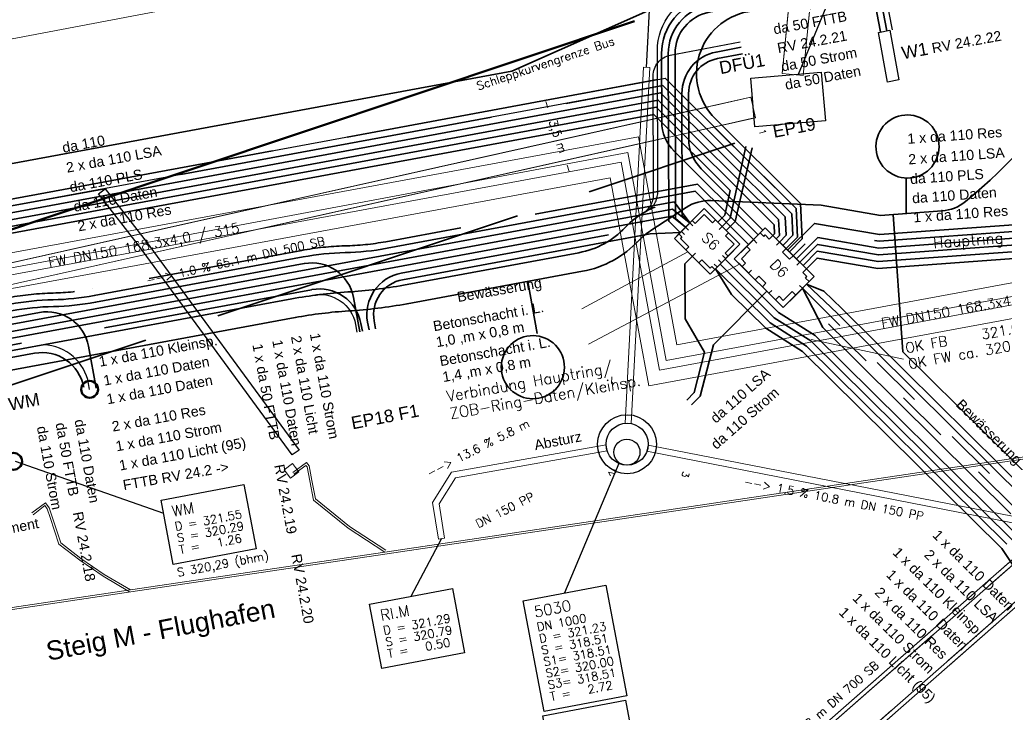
# Model space of a CAD drawing. Header units: metres. Extents: x -502 to 161, y -108 to 174.
# Tile 241 of 256: x 4 to 27, y 26 to 42. Entities that reach past the tile are written whole.
import ezdxf

# ---------------------------------------------------------------- set-up
doc = ezdxf.new("R2010")
doc.units = ezdxf.units.M
doc.header["$LTSCALE"] = 0.1
for name, pattern in [('1', [70, 50, -20]), ('123', [25.001, 12.501, -12.5]), ('237', [93, 75, -18]), ('239', [93, 75, -18]), ('240', [101.6, 101.6, 0]), ('86', [101.6, 101.6, 0])]:
    doc.linetypes.add(name, pattern=pattern)
for name, color, linetype in [('BRI31-005.07-5f08-Koordinierung Lageplan 4. BA Radstation - Seeterrasse 2023-05-31', 7, 'Continuous'), ('BRI32-005.02-5f05-Koordinierung Schemaplan 4 BA ZOB Teilbereich', 7, 'Continuous'), ('BRI32-005.03-5f06-Koordinierung Schemaplan 4 BA ZOB Teilbereich 2 Ost - Bahnhofsallee 2023-01-21', 7, 'Continuous')]:
    doc.layers.add(name, color=color, linetype=linetype)
doc.styles.add('Arial', font='arial.ttf')
doc.styles.add('Txt', font='txt_____.ttf')

msp = doc.modelspace()

# ---------------------------------------------------------------- linework, layer by layer
at = {"layer": 'BRI31-005.07-5f08-Koordinierung Lageplan 4. BA Radstation - Seeterrasse 2023-05-31', "color": 142, "linetype": 'Continuous', "lineweight": 30, "true_color": 0x0099cc, "transparency": 33554687, "flags": 128}
msp.add_lwpolyline([(30.878, 44.922, -0.154528), (26.481, 38.167, -0.154841), (25.92, 37.943), (24.46, 37.837), (23.051, 38.078), (20.436, 38.188), (20.436, 38.188, 0.156355), (19.848, 38.027), (19.848, 38.027), (19.007, 37.477), (19.007, 37.477, 0.059682), (18.724, 37.241), (18.724, 37.241, -0.159577), (17.385, 36.511), (13.221, 35.741), (13.221, 35.741, -0.030177), (11.83, 35.57), (11.83, 35.57), (11.83, 35.57, 0.02975), (10.564, 35.413), (10.564, 35.413), (-0.72, 33.329)], format="xyb", dxfattribs=at)
msp.add_lwpolyline([(30.878, 44.922, -0.154528), (26.481, 38.167, -0.154841), (25.92, 37.943), (24.46, 37.837), (23.051, 38.078), (20.436, 38.188), (20.436, 38.188, 0.156355), (19.848, 38.027), (19.848, 38.027), (19.007, 37.477), (19.007, 37.477, 0.059682), (18.724, 37.241), (18.724, 37.241, -0.159577), (17.385, 36.511), (13.221, 35.741), (13.221, 35.741, -0.030177), (11.83, 35.57), (11.83, 35.57), (11.83, 35.57, 0.02975), (10.564, 35.413), (10.564, 35.413), (-0.72, 33.329)], format="xyb", dxfattribs=at)
at = {"layer": 'BRI31-005.07-5f08-Koordinierung Lageplan 4. BA Radstation - Seeterrasse 2023-05-31', "color": 114, "linetype": 'Continuous', "lineweight": 30, "true_color": 0x00994c, "transparency": 33554687, "flags": 128}
msp.add_lwpolyline([(-64.088, 26.52), (15.711, 41.26), (20.277, 43.291), (23.837, 43.968), (25.242, 43.746), (29.496, 44.556), (34.563, 42.932), (34.784, 42.922)], dxfattribs=at)
msp.add_lwpolyline([(-64.088, 26.52), (15.711, 41.26), (20.277, 43.291), (23.837, 43.968), (25.242, 43.746), (29.496, 44.556), (34.563, 42.932), (34.784, 42.922)], dxfattribs=at)
at = {"layer": 'BRI31-005.07-5f08-Koordinierung Lageplan 4. BA Radstation - Seeterrasse 2023-05-31', "color": 7, "linetype": 'Continuous', "lineweight": 30, "transparency": 33554687, "flags": 128}
for points in [[(-70.467, 24.3), (-67.891, 24.776), (-67.891, 24.776, 0.043992), (-66.878, 25.053), (-66.878, 25.053, -0.042289), (-65.91, 25.322), (-59.979, 26.44), (19.346, 41.093), (22.457, 38), (22.493, 37.325), (22.22, 37.049)], [(-70.467, 24.3), (-67.891, 24.776), (-67.891, 24.776, 0.043992), (-66.878, 25.053), (-66.878, 25.053, -0.042289), (-65.91, 25.322), (-59.979, 26.44), (19.346, 41.093), (22.457, 38), (22.493, 37.325), (22.22, 37.049)], [(22.142, 37.127), (22.381, 37.367), (22.354, 37.877), (19.293, 40.92), (-59.95, 26.283), (-65.88, 25.157, 0.018793), (-66.856, 24.933, -0.019765), (-67.876, 24.702), (-70.453, 24.226)], [(22.142, 37.127), (22.381, 37.367), (22.354, 37.877), (19.293, 40.92), (-59.95, 26.283), (-65.88, 25.157, 0.018793), (-66.856, 24.933, -0.019765), (-67.876, 24.702), (-70.453, 24.226)]]:
    msp.add_lwpolyline(points, format="xyb", dxfattribs=at)
at = {"layer": 'BRI32-005.02-5f05-Koordinierung Schemaplan 4 BA ZOB Teilbereich', "color": 7, "linetype": 'Continuous', "lineweight": 18, "transparency": 33554687}
for p, q in [((22.129, 41.206), (26.652, 87.046)), ((22.627, 41.156), (27.15, 86.996)), ((-40.587, 26.765), (21.386, 40.642)), ((-40.477, 26.277), (21.496, 40.154)), ((4.523, 9.436), (39.345, 39.977)), ((4.523, 9.436), (39.345, 39.977)), ((4.637, 9.403), (39.378, 39.873)), ((4.637, 9.403), (39.378, 39.873)), ((5.098, 8.876), (39.839, 39.347)), ((5.098, 8.876), (39.839, 39.347)), ((5.117, 8.759), (39.938, 39.301)), ((5.117, 8.759), (39.938, 39.301))]:
    msp.add_line(p, q, dxfattribs=at)
at = {"layer": 'BRI32-005.02-5f05-Koordinierung Schemaplan 4 BA ZOB Teilbereich', "color": 7, "linetype": 'Continuous', "lineweight": 25, "transparency": 33554687}
for p, q in [((22.517, 41.193), (25.63, 48.71)), ((19.933, 37.658), (20.004, 37.587)), ((20.545, 37.733), (20.474, 37.663)), ((19.736, 37.459), (19.807, 37.388)), ((19.835, 37.558), (19.905, 37.488)), ((20.701, 37.578), (20.63, 37.507)), ((21.603, 37.422), (21.286, 37.103)), ((21.723, 37.543), (21.603, 37.422)), ((21.603, 37.422), (21.604, 37.423)), ((21.603, 37.422), (21.689, 37.338)), ((21.908, 37.36), (21.723, 37.543)), ((21.445, 37.263), (21.53, 37.178)), ((21.689, 37.338), (21.724, 37.373)), ((21.724, 37.373), (21.823, 37.275)), ((21.823, 37.275), (21.908, 37.36)), ((21.908, 37.36), (22.22, 37.049)), ((22.064, 37.205), (21.993, 37.134)), ((21.286, 37.103), (20.99, 36.806)), ((21.371, 37.019), (21.16, 36.806)), ((21.286, 37.103), (21.286, 37.103)), ((21.286, 37.103), (21.371, 37.019)), ((20.066, 36.94), (19.996, 36.869)), ((20.615, 36.783), (20.686, 36.712)), ((20.713, 36.882), (20.784, 36.811)), ((20.99, 36.806), (21.174, 36.622)), ((21.16, 36.806), (21.259, 36.707)), ((22.39, 36.88), (22.702, 36.57)), ((22.546, 36.725), (22.475, 36.654)), ((20.516, 36.683), (20.587, 36.613)), ((21.174, 36.622), (21.259, 36.707)), ((21.174, 36.622), (21.486, 36.312)), ((21.401, 36.538), (21.33, 36.467)), ((22.617, 36.485), (22.702, 36.57)), ((22.717, 36.386), (22.617, 36.485)), ((22.702, 36.57), (22.886, 36.387)), ((22.449, 35.947), (22.766, 36.266)), ((22.681, 36.351), (22.717, 36.386)), ((22.766, 36.266), (22.681, 36.351)), ((22.886, 36.387), (22.766, 36.266)), ((21.657, 36.143), (21.969, 35.833)), ((21.883, 36.059), (21.813, 35.988)), ((22.153, 35.819), (22.364, 36.032)), ((22.364, 36.032), (22.449, 35.947)), ((22.537, 36.177), (22.608, 36.107)), ((21.969, 35.833), (22.053, 35.918)), ((21.969, 35.833), (22.153, 35.649)), ((22.053, 35.918), (22.153, 35.819)), ((22.153, 35.649), (22.449, 35.947))]:
    msp.add_line(p, q, dxfattribs=at)
at = {"layer": 'BRI32-005.02-5f05-Koordinierung Schemaplan 4 BA ZOB Teilbereich', "color": 1, "linetype": 'Continuous', "lineweight": 25, "true_color": 0xff0000, "transparency": 33554687}
for p, q in [((18.908, 41.352), (19.243, 47.679)), ((3.913, 32.002), (7.437, 30.771)), ((18.252, 31.946), (16.961, 28.876)), ((14.039, 30.167), (13.313, 28.794))]:
    msp.add_line(p, q, dxfattribs=at)
at = {"layer": 'BRI32-005.02-5f05-Koordinierung Schemaplan 4 BA ZOB Teilbereich', "color": 1, "linetype": 'Continuous', "lineweight": 13, "true_color": 0xff0000, "transparency": 33554687}
msp.add_line((27.057, 46.444), (-53.563, 31.109), dxfattribs=at)
at = {"layer": 'BRI32-005.02-5f05-Koordinierung Schemaplan 4 BA ZOB Teilbereich', "color": 1, "linetype": 'Continuous', "lineweight": 18, "true_color": 0xff0000, "transparency": 33554687}
for p, q in [((18.833, 41.356), (18.396, 32.905)), ((18.983, 41.348), (18.546, 32.897)), ((19.884, 36.97), (17.367, 35.623)), ((21.128, 36.692), (17.529, 34.778)), ((22.814, 34.889), (25.01, 34.426)), ((18.945, 32.386), (29.074, 30.407)), ((18.917, 32.239), (29.046, 30.259))]:
    msp.add_line(p, q, dxfattribs=at)
at = {"layer": 'BRI32-005.02-5f05-Koordinierung Schemaplan 4 BA ZOB Teilbereich', "color": 7, "linetype": 'Continuous', "lineweight": 13, "transparency": 33554687}
for p, q in [((18.983, 41.348), (18.833, 41.356)), ((22.129, 41.206), (22.627, 41.156)), ((21.416, 40.65), (21.466, 40.15)), ((20.275, 38.001), (19.57, 37.292)), ((21.126, 37.155), (20.275, 38.001)), ((20.99, 36.806), (21.723, 37.543)), ((21.723, 37.543), (22.886, 36.387)), ((19.57, 37.292), (20.421, 36.446)), ((20.421, 36.446), (21.126, 37.155)), ((22.153, 35.649), (20.99, 36.806)), ((22.886, 36.387), (22.153, 35.649)), ((18.396, 32.905), (18.546, 32.897)), ((17.946, 32.395), (17.972, 32.247)), ((18.945, 32.386), (18.917, 32.239)), ((14.113, 30.179), (13.965, 30.155))]:
    msp.add_line(p, q, dxfattribs=at)
at = {"layer": 'BRI32-005.02-5f05-Koordinierung Schemaplan 4 BA ZOB Teilbereich', "color": 7, "linetype": '86', "lineweight": 18, "transparency": 33554687}
msp.add_line((-40.554, 26.26), (21.466, 40.15), dxfattribs=at)
at = {"layer": 'BRI32-005.02-5f05-Koordinierung Schemaplan 4 BA ZOB Teilbereich', "color": 142, "linetype": 'Continuous', "lineweight": 35, "true_color": 0x0099cc, "transparency": 33554687}
for p, q in [((25.075, 38.706), (25.075, 37.881)), ((16.085, 36.27), (16.313, 35.038))]:
    msp.add_line(p, q, dxfattribs=at)
at = {"layer": 'BRI32-005.02-5f05-Koordinierung Schemaplan 4 BA ZOB Teilbereich', "color": 190, "linetype": '1', "lineweight": 35, "true_color": 0x7f00ff, "transparency": 33554687}
for p, q in [((13.084, 36.469), (19.486, 37.651)), ((19.486, 37.651), (19.706, 37.429)), ((-0.85, 33.895), (10.96, 36.076))]:
    msp.add_line(p, q, dxfattribs=at)
at = {"layer": 'BRI32-005.02-5f05-Koordinierung Schemaplan 4 BA ZOB Teilbereich', "color": 7, "linetype": '123', "lineweight": 35, "transparency": 33554687}
msp.add_line((22.608, 36.107), (27.806, 30.963), dxfattribs=at)
at = {"layer": 'BRI32-005.02-5f05-Koordinierung Schemaplan 4 BA ZOB Teilbereich', "color": 3, "linetype": '123', "lineweight": 35, "true_color": 0x00ff00, "transparency": 33554687}
msp.add_line((27.676, 30.869), (22.495, 35.993), dxfattribs=at)
at = {"layer": 'BRI32-005.02-5f05-Koordinierung Schemaplan 4 BA ZOB Teilbereich', "color": 1, "linetype": '123', "lineweight": 25, "true_color": 0xff0000, "transparency": 33554687}
msp.add_line((5.683, 33.709), (5.658, 33.844), dxfattribs=at)
at = {"layer": 'BRI32-005.02-5f05-Koordinierung Schemaplan 4 BA ZOB Teilbereich', "color": 7, "linetype": '240', "lineweight": 18, "transparency": 33554687, "flags": 128}
for points in [[(22.627, 41.156), (27.15, 86.996), (26.652, 87.046), (22.129, 41.206)], [(-17.061, 31.521), (21.496, 40.154), (21.386, 40.642), (-40.587, 26.765)]]:
    msp.add_lwpolyline(points, dxfattribs=at)
at = {"layer": 'BRI32-005.02-5f05-Koordinierung Schemaplan 4 BA ZOB Teilbereich', "color": 7, "linetype": 'Continuous', "lineweight": 18, "transparency": 33554687, "flags": 128}
for points in [[(22.627, 41.156), (27.15, 86.996), (26.652, 87.046), (22.129, 41.206)], [(21.383, 41.098), (23.057, 41.238), (23.153, 40.082), (21.479, 39.942), (21.383, 41.098)], [(-40.624, 26.76), (14.87, 39.191), (21.416, 40.65)], [(29.376, 36.57), (19.628, 34.767), (18.717, 39.7), (-24.49, 31.72), (-24.097, 29.593), (-26.063, 29.23), (-26.456, 31.356), (-61.714, 24.844)], [(29.435, 36.255), (19.371, 34.394), (18.46, 39.328), (-24.102, 31.368), (-23.724, 29.337), (-26.32, 28.857), (-26.713, 30.984), (-61.966, 24.472)], [(29.47, 36.063), (19.215, 34.167), (18.304, 39.1), (-23.89, 31.307), (-23.497, 29.18), (-26.476, 28.63), (-26.869, 30.756), (-62.119, 24.245)], [(29.529, 35.749), (18.958, 33.794), (18.047, 38.728), (-23.517, 31.05), (-23.124, 28.924), (-26.733, 28.257), (-27.126, 30.384), (-62.371, 23.873)], [(7.38, 31.076), (9.345, 31.449), (9.634, 29.922), (7.669, 29.549), (7.38, 31.076)], [(15.979, 28.689), (17.944, 29.062), (18.442, 26.435), (16.477, 26.062), (15.979, 28.689)], [(12.331, 28.607), (14.296, 28.98), (14.585, 27.453), (12.62, 27.08), (12.331, 28.607)], [(16.442, 25.957), (18.407, 26.33), (18.696, 24.803), (16.731, 24.43), (16.442, 25.957)]]:
    msp.add_lwpolyline(points, dxfattribs=at)
at = {"layer": 'BRI32-005.02-5f05-Koordinierung Schemaplan 4 BA ZOB Teilbereich', "color": 114, "linetype": 'Continuous', "lineweight": 35, "true_color": 0x00994c, "transparency": 33554687, "flags": 128}
msp.add_lwpolyline([(-87.579, 60.701), (-87.573, 60.847, -0.403893), (-86.572, 61.81), (-73.469, 61.787, -0.35713), (-72.49, 60.983), (-66.326, 30.095, -0.033762), (-66.332, 27.377, 0.490271), (-65.153, 26.324), (15.711, 41.26), (20.277, 43.291), (23.837, 43.968), (25.242, 43.746), (29.496, 44.556), (34.563, 42.932), (34.784, 42.922)], format="xyb", dxfattribs=at)
at = {"layer": 'BRI32-005.02-5f05-Koordinierung Schemaplan 4 BA ZOB Teilbereich', "color": 7, "linetype": '237', "lineweight": 35, "transparency": 33554687, "flags": 128}
for points in [[(22.298, 36.972), (22.606, 37.282), (22.561, 38.122), (20.536, 40.136, -0.603178), (21.313, 42.673), (28.632, 44.066), (28.632, 44.066, 0.412645), (29.429, 45.23), (29.429, 45.23), (28.014, 52.891)], [(-70.467, 24.3), (-67.891, 24.776), (-67.891, 24.776, 0.043992), (-66.878, 25.053), (-66.878, 25.053, -0.042289), (-65.91, 25.322), (-59.979, 26.44), (19.346, 41.093), (22.457, 38), (22.493, 37.325), (22.22, 37.049)], [(22.142, 37.127), (22.381, 37.367), (22.354, 37.877), (19.293, 40.92), (-59.95, 26.283), (-65.88, 25.157, 0.018793), (-66.856, 24.933, -0.019765), (-67.876, 24.702), (-70.453, 24.226)]]:
    msp.add_lwpolyline(points, format="xyb", dxfattribs=at)
at = {"layer": 'BRI32-005.02-5f05-Koordinierung Schemaplan 4 BA ZOB Teilbereich', "color": 142, "linetype": 'Continuous', "lineweight": 35, "true_color": 0x0099cc, "transparency": 33554687, "flags": 128}
msp.add_lwpolyline([(30.878, 44.922, -0.154528), (26.481, 38.167, -0.154841), (25.92, 37.943), (24.46, 37.837), (23.051, 38.078), (20.436, 38.188), (20.436, 38.188, 0.156355), (19.848, 38.027), (19.848, 38.027), (19.007, 37.477), (19.007, 37.477, 0.059682), (18.724, 37.241), (18.724, 37.241, -0.159577), (17.385, 36.511), (13.221, 35.741), (13.221, 35.741, -0.030177), (11.83, 35.57), (11.83, 35.57), (11.83, 35.57, 0.02975), (10.564, 35.413), (10.564, 35.413), (-0.72, 33.329)], format="xyb", dxfattribs=at)
at = {"layer": 'BRI32-005.02-5f05-Koordinierung Schemaplan 4 BA ZOB Teilbereich', "color": 190, "linetype": 'Continuous', "lineweight": 35, "true_color": 0x7f00ff, "transparency": 33554687, "flags": 128}
for points in [[(19.835, 37.558), (19.595, 37.766), (19.584, 41.677, -0.360958), (20.397, 42.662), (29.485, 44.391), (34.534, 42.774), (34.776, 42.762)], [(12.317, 35.118), (12.282, 35.304), (12.282, 35.304, -0.414213), (13.084, 36.469), (13.084, 36.469)], [(10.96, 36.076), (10.96, 36.076, -0.414214), (12.125, 35.274), (12.125, 35.274), (12.159, 35.089)], [(27.341, 29.932), (29.187, 27.171), (29.187, 27.171, 0.414214), (30.574, 26.896), (30.574, 26.896), (33.049, 28.551)]]:
    msp.add_lwpolyline(points, format="xyb", dxfattribs=at)
at = {"layer": 'BRI32-005.02-5f05-Koordinierung Schemaplan 4 BA ZOB Teilbereich', "color": 1, "linetype": '237', "lineweight": 25, "true_color": 0xff0000, "transparency": 33554687, "flags": 128}
for points in [[(18.909, 37.942, 0.277224), (19.173, 38.385), (19.164, 41.743, -0.360958), (20.312, 43.134), (23.914, 43.82), (24.516, 43.41), (24.738, 42.243)], [(18.829, 37.897), (18.829, 37.897, 0.264908), (19.073, 38.328), (19.073, 38.328), (19.065, 41.148, -0.360945), (19.472, 41.641), (21.13, 41.956)], [(10.984, 35.948, -0.414213), (11.997, 35.251), (12.031, 35.065)], [(5.658, 33.844, 0.349763), (4.595, 34.768)]]:
    msp.add_lwpolyline(points, format="xyb", dxfattribs=at)
at = {"layer": 'BRI32-005.02-5f05-Koordinierung Schemaplan 4 BA ZOB Teilbereich', "color": 7, "linetype": 'Continuous', "lineweight": 35, "transparency": 33554687, "flags": 128}
for points in [[(24.611, 42.219), (24.399, 43.333), (23.92, 43.658), (20.337, 42.976), (20.337, 42.976, 0.360958), (19.264, 41.676), (19.264, 41.676), (19.268, 40.066), (19.268, 40.066, 0.198915), (19.563, 39.359), (19.563, 39.359), (21.558, 37.376)], [(21.184, 41.671), (20.589, 41.558), (20.589, 41.558, 0.360872), (19.907, 40.731), (19.907, 40.731), (19.91, 39.654, 0.198915), (20.205, 38.947), (21.67, 37.49)], [(21.332, 37.149), (20.065, 38.409), (12.746, 37.057, -0.039937), (11.749, 36.954, 0.039935), (10.751, 36.851), (5.794, 35.936, -0.040223), (4.814, 35.835, 0.039663), (3.798, 35.73), (-0.827, 34.875)], [(-1.978, 34.5), (3.827, 35.572, -0.039891), (4.824, 35.675, 0.039982), (5.823, 35.778), (10.78, 36.694), (10.78, 36.694, -0.414214), (11.945, 35.892), (11.945, 35.892), (12.095, 35.077)], [(-1.949, 34.343), (4.492, 35.532, -0.414215), (5.657, 34.731), (5.84, 33.738)]]:
    msp.add_lwpolyline(points, format="xyb", dxfattribs=at)
at = {"layer": 'BRI32-005.02-5f05-Koordinierung Schemaplan 4 BA ZOB Teilbereich', "color": 3, "linetype": 'Continuous', "lineweight": 35, "true_color": 0x00ff00, "transparency": 33554687, "flags": 128}
for points in [[(24.463, 42.191), (24.258, 43.271), (23.927, 43.496), (20.367, 42.819, 0.360958), (19.424, 41.676), (19.435, 37.699), (19.706, 37.429)], [(21.155, 41.829), (20.56, 41.715, 0.360946), (19.747, 40.73), (19.755, 37.833), (19.932, 37.656)], [(12.474, 35.147), (12.44, 35.333), (12.44, 35.333, -0.414214), (13.113, 36.311), (13.113, 36.311), (18.99, 37.397), (19.706, 37.429)], [(-0.788, 33.611), (4.376, 34.565, -0.414214), (5.541, 33.763)]]:
    msp.add_lwpolyline(points, format="xyb", dxfattribs=at)
at = {"layer": 'BRI32-005.02-5f05-Koordinierung Schemaplan 4 BA ZOB Teilbereich', "color": 91, "linetype": 'Continuous', "lineweight": 50, "true_color": 0x7fff7f, "transparency": 33554687, "flags": 128}
msp.add_lwpolyline([(-44.419, 31.78), (-40.761, 26.922), (-40.761, 26.922, 0.322461), (-34.067, 24.841), (-34.067, 24.841), (18.619, 42.446)], format="xyb", dxfattribs=at)
at = {"layer": 'BRI32-005.02-5f05-Koordinierung Schemaplan 4 BA ZOB Teilbereich', "color": 7, "linetype": 'Continuous', "lineweight": 25, "transparency": 33554687, "flags": 128}
for points in [[(24.414, 42.182), (24.684, 42.232), (24.902, 41.052), (24.632, 41.002), (24.414, 42.182)], [(21.383, 41.098), (23.057, 41.238), (23.153, 40.082), (21.479, 39.942), (21.383, 41.098)], [(21.383, 41.098), (23.057, 41.238), (23.153, 40.082), (21.479, 39.942), (21.383, 41.098)], [(19.993, 37.718), (19.993, 37.718), (20.275, 38.001), (20.545, 37.733), (20.857, 37.423), (21.126, 37.155), (20.844, 36.872)], [(20.857, 37.423), (20.786, 37.352), (20.985, 37.155), (20.773, 36.942), (20.844, 36.872), (20.527, 36.553), (20.421, 36.446), (20.152, 36.714), (19.84, 37.024), (19.57, 37.292), (19.676, 37.399), (19.993, 37.718), (20.064, 37.647), (20.276, 37.86), (20.474, 37.663)], [(19.676, 37.399), (19.676, 37.399), (19.747, 37.328), (19.712, 37.293), (19.91, 37.095), (19.84, 37.024)], [(22.305, 36.795), (22.39, 36.88), (22.22, 37.049), (22.135, 36.964), (22.305, 36.795)], [(20.527, 36.553), (20.456, 36.623), (20.421, 36.588), (20.222, 36.785), (20.152, 36.714)], [(21.657, 36.143), (21.741, 36.228), (21.571, 36.397), (21.486, 36.312), (21.657, 36.143)]]:
    msp.add_lwpolyline(points, dxfattribs=at)
at = {"layer": 'BRI32-005.02-5f05-Koordinierung Schemaplan 4 BA ZOB Teilbereich', "color": 7, "linetype": 'Continuous', "lineweight": 35, "transparency": 33554687, "flags": 128}
for points in [[(-70.438, 24.143), (-59.921, 26.126), (19.24, 40.748), (22.197, 37.807), (22.221, 37.366), (22.062, 37.206)], [(-70.41, 23.998), (-59.892, 25.968), (19.186, 40.575), (22.041, 37.737), (22.061, 37.358), (21.986, 37.282)], [(-70.378, 23.855), (-59.863, 25.811), (19.133, 40.403), (21.937, 37.614), (21.948, 37.401), (21.908, 37.36)], [(-70.356, 23.71), (19.08, 40.23), (20.894, 38.426), (20.767, 37.844), (20.601, 37.677)], [(19.933, 37.658), (19.56, 38.157), (-0.958, 34.367), (-1.869, 33.91)], [(-1.855, 33.831), (-0.921, 34.207), (19.523, 37.983), (19.921, 37.667)], [(29.367, 37.743), (24.438, 37.384), (22.892, 37.649), (22.258, 37.012)], [(22.546, 36.725), (22.968, 37.149), (24.415, 36.901), (29.424, 37.265), (31.815, 37.769)], [(22.624, 36.648), (22.962, 36.988), (24.404, 36.74), (29.446, 37.107), (31.848, 37.612)], [(22.702, 36.57), (22.957, 36.826), (24.399, 36.579), (29.468, 36.948), (31.881, 37.456)], [(20.771, 36.798), (22.04, 35.536), (22.909, 34.989), (27.713, 30.239)], [(27.589, 30.136), (22.809, 34.863), (21.94, 35.41), (20.658, 36.684)], [(27.559, 30.757), (23.092, 35.174), (22.608, 36.107)], [(22.706, 36.206), (23.115, 36.037), (23.541, 35.63), (28.055, 31.166), (31.249, 26.39), (32.52, 24.482), (33.344, 23.251), (33.297, 23.018)]]:
    msp.add_lwpolyline(points, dxfattribs=at)
at = {"layer": 'BRI32-005.02-5f05-Koordinierung Schemaplan 4 BA ZOB Teilbereich', "color": 142, "linetype": 'Continuous', "lineweight": 35, "true_color": 0x0099cc, "transparency": 33554687, "flags": 128}
for points in [[(25.841, 39.613), (25.851, 39.541), (25.854, 39.467), (25.85, 39.393), (25.839, 39.321), (25.82, 39.25), (25.795, 39.18), (25.763, 39.114), (25.725, 39.051), (25.68, 38.993), (25.63, 38.938), (25.575, 38.89), (25.516, 38.846), (25.453, 38.809), (25.386, 38.778), (25.316, 38.754), (25.245, 38.736), (25.172, 38.726), (25.098, 38.723), (25.025, 38.727), (24.952, 38.739), (24.881, 38.757), (24.812, 38.783), (24.745, 38.815), (24.683, 38.853), (24.624, 38.897), (24.57, 38.947), (24.521, 39.002), (24.477, 39.062), (24.44, 39.125), (24.409, 39.192), (24.385, 39.261), (24.368, 39.333), (24.358, 39.406), (24.355, 39.479), (24.359, 39.553), (24.37, 39.626), (24.389, 39.697), (24.414, 39.766), (24.446, 39.832), (24.484, 39.895), (24.529, 39.954), (24.579, 40.008), (24.634, 40.057), (24.693, 40.1), (24.756, 40.138), (24.823, 40.168), (24.893, 40.193), (24.964, 40.21), (25.037, 40.22), (25.111, 40.223), (25.184, 40.219), (25.257, 40.208), (25.328, 40.189), (25.397, 40.164), (25.464, 40.132), (25.526, 40.093), (25.585, 40.049), (25.639, 39.999), (25.688, 39.944), (25.732, 39.885), (25.769, 39.821), (25.8, 39.754), (25.824, 39.685), (25.841, 39.613)], [(24.76, 37.858), (24.997, 34.598), (28.28, 31.352), (30.866, 27.485), (32.212, 26.065), (35.468, 25.591)], [(16.945, 34.376), (16.955, 34.303), (16.958, 34.229), (16.954, 34.156), (16.943, 34.083), (16.924, 34.012), (16.899, 33.943), (16.867, 33.876), (16.829, 33.813), (16.784, 33.755), (16.734, 33.701), (16.679, 33.652), (16.62, 33.608), (16.557, 33.571), (16.49, 33.54), (16.42, 33.516), (16.349, 33.499), (16.276, 33.488), (16.202, 33.485), (16.129, 33.49), (16.056, 33.501), (15.985, 33.519), (15.916, 33.545), (15.849, 33.577), (15.787, 33.615), (15.728, 33.66), (15.674, 33.709), (15.625, 33.764), (15.581, 33.824), (15.544, 33.887), (15.513, 33.954), (15.489, 34.024), (15.472, 34.095), (15.462, 34.168), (15.459, 34.242), (15.463, 34.315), (15.474, 34.388), (15.493, 34.459), (15.518, 34.528), (15.55, 34.594), (15.588, 34.657), (15.633, 34.716), (15.683, 34.77), (15.738, 34.819), (15.797, 34.862), (15.86, 34.9), (15.927, 34.931), (15.997, 34.955), (16.068, 34.972), (16.141, 34.982), (16.215, 34.985), (16.288, 34.981), (16.361, 34.97), (16.432, 34.951), (16.501, 34.926), (16.568, 34.894), (16.63, 34.855), (16.689, 34.811), (16.743, 34.761), (16.792, 34.706), (16.836, 34.647), (16.873, 34.583), (16.904, 34.517), (16.928, 34.447), (16.945, 34.376)]]:
    msp.add_lwpolyline(points, dxfattribs=at)
at = {"layer": 'BRI32-005.02-5f05-Koordinierung Schemaplan 4 BA ZOB Teilbereich', "color": 7, "linetype": '239', "lineweight": 18, "transparency": 33554687, "flags": 128}
for points in [[(5.117, 8.759), (39.938, 39.301), (39.345, 39.977), (4.523, 9.436)], [(5.098, 8.876), (39.839, 39.347), (39.378, 39.873), (4.637, 9.403)]]:
    msp.add_lwpolyline(points, dxfattribs=at)
at = {"layer": 'BRI32-005.02-5f05-Koordinierung Schemaplan 4 BA ZOB Teilbereich', "color": 91, "linetype": '237', "lineweight": 35, "true_color": 0x7fff7f, "transparency": 33554687, "flags": 128}
msp.add_lwpolyline([(-43.556, 24.816, 0.322461), (-32.957, 21.522), (21.003, 39.552)], format="xyb", dxfattribs=at)
at = {"layer": 'BRI32-005.02-5f05-Koordinierung Schemaplan 4 BA ZOB Teilbereich', "color": 190, "linetype": 'Continuous', "lineweight": 35, "true_color": 0x7f00ff, "transparency": 33554687, "flags": 128}
for points in [[(20.701, 37.578), (20.892, 37.771), (21.263, 39.474)], [(20.8, 37.48), (21.008, 37.689), (21.419, 39.44)], [(20.545, 36.571), (20.928, 35.964), (21.739, 35.158), (22.609, 34.611), (27.341, 29.932)]]:
    msp.add_lwpolyline(points, dxfattribs=at)
at = {"layer": 'BRI32-005.02-5f05-Koordinierung Schemaplan 4 BA ZOB Teilbereich', "color": 3, "linetype": '237', "lineweight": 35, "true_color": 0x00ff00, "transparency": 33554687, "flags": 128}
msp.add_lwpolyline([(-2.028, 34.652), (-0.867, 35.031), (3.771, 35.887), (3.771, 35.887, -0.039828), (4.817, 35.995), (4.817, 35.995), (4.817, 35.995, 0.039592), (5.756, 36.091), (5.756, 36.091), (10.722, 37.008, -0.039663), (11.738, 37.114, 0.040224), (12.717, 37.214), (20.119, 38.582), (21.445, 37.263)], format="xyb", dxfattribs=at)
at = {"layer": 'BRI32-005.02-5f05-Koordinierung Schemaplan 4 BA ZOB Teilbereich', "color": 250, "linetype": 'Continuous', "lineweight": 25, "true_color": 0x333333, "transparency": 33554687, "flags": 128}
msp.add_lwpolyline([(10.495, 32.151), (6.866, 37.096), (5.894, 38.349), (6.052, 38.471), (7.026, 37.216), (10.657, 32.269), (10.495, 32.151)], dxfattribs=at)
at = {"layer": 'BRI32-005.02-5f05-Koordinierung Schemaplan 4 BA ZOB Teilbereich', "color": 1, "linetype": 'Continuous', "lineweight": 35, "true_color": 0xff0000, "transparency": 33554687, "flags": 128}
msp.add_lwpolyline([(-0.826, 33.767), (10.483, 35.856), (10.483, 35.856, -0.029944), (11.81, 36.02), (11.81, 36.02), (11.81, 36.02, 0.029945), (13.137, 36.183), (13.137, 36.183), (17.303, 36.953, 0.159698), (18.397, 37.55), (18.397, 37.55, -0.081228), (18.909, 37.942), (18.909, 37.942), (18.909, 37.942, -0.027273), (19.107, 38.035), (19.107, 38.035)], format="xyb", dxfattribs=at)
at = {"layer": 'BRI32-005.02-5f05-Koordinierung Schemaplan 4 BA ZOB Teilbereich', "color": 7, "linetype": '237', "lineweight": 35, "transparency": 33554687, "flags": 128}
for points in [[(31.755, 38.083), (29.379, 37.583), (24.431, 37.223), (22.978, 37.472), (22.39, 36.88)], [(22.468, 36.803), (22.973, 37.311), (24.423, 37.062), (29.401, 37.424), (31.784, 37.926)], [(21.762, 36.038), (20.494, 34.763), (20.184, 33.549), (19.976, 33.341)], [(22.706, 36.206), (23.43, 35.515), (27.931, 31.064)]]:
    msp.add_lwpolyline(points, dxfattribs=at)
at = {"layer": 'BRI32-005.02-5f05-Koordinierung Schemaplan 4 BA ZOB Teilbereich', "color": 3, "linetype": 'Continuous', "lineweight": 35, "true_color": 0x00ff00, "transparency": 33554687, "flags": 128}
for points in [[(19.835, 37.558), (19.507, 37.818), (-0.879, 34.052)], [(19.823, 35.383), (19.819, 36.692), (19.996, 36.869)], [(27.465, 30.034), (22.709, 34.737), (21.84, 35.284), (20.545, 36.571)], [(19.863, 33.454), (20.04, 33.631), (20.284, 34.59), (19.823, 35.383)]]:
    msp.add_lwpolyline(points, dxfattribs=at)
at = {"layer": 'BRI32-005.02-5f05-Koordinierung Schemaplan 4 BA ZOB Teilbereich', "color": 190, "linetype": 'Continuous', "lineweight": 18, "true_color": 0x7f00ff, "transparency": 33554687, "flags": 128}
for points in [[(37.034, 33.997), (36.963, 34.069), (36.771, 34.261), (35.048, 33.173), (12.689, 29.847), (6.652, 28.949), (0.595, 28.048)], [(10.497, 31.951), (10.574, 31.853), (10.65, 31.754), (10.453, 31.601), (10.299, 31.798), (10.497, 31.951), (10.497, 31.951)], [(12.689, 29.847), (11.824, 30.414), (10.999, 31.08), (10.91, 31.538), (10.846, 31.87), (10.82, 31.905), (10.534, 31.695)], [(6.652, 28.949), (6.03, 29.313), (5.476, 29.693), (4.996, 30.067), (4.792, 30.685), (4.721, 30.9), (4.632, 31.018), (4.31, 30.774)]]:
    msp.add_lwpolyline(points, dxfattribs=at)
at = {"layer": 'BRI32-005.02-5f05-Koordinierung Schemaplan 4 BA ZOB Teilbereich', "color": 255, "linetype": 'Continuous', "lineweight": 13, "transparency": 33554687, "flags": 128}
for points in [[(36.998, 33.962), (36.927, 34.034), (36.764, 34.197), (35.066, 33.125), (12.696, 29.798), (6.659, 28.9), (0.602, 27.999)], [(12.716, 29.889), (11.853, 30.454), (11.044, 31.107), (10.959, 31.548), (10.893, 31.891), (10.83, 31.975), (10.504, 31.735)], [(4.34, 30.734), (4.622, 30.948), (4.676, 30.876), (4.744, 30.669), (4.953, 30.037), (5.446, 29.653), (6.003, 29.271), (6.627, 28.906)]]:
    msp.add_lwpolyline(points, dxfattribs=at)
at = {"layer": 'BRI32-005.02-5f05-Koordinierung Schemaplan 4 BA ZOB Teilbereich', "color": 1, "linetype": 'Continuous', "lineweight": 18, "true_color": 0xff0000, "transparency": 33554687, "flags": 128}
for points in [[(13.965, 30.155), (13.821, 31.026), (14.279, 31.746), (17.946, 32.395)], [(14.113, 30.179), (13.979, 30.994), (14.37, 31.61), (17.972, 32.247)]]:
    msp.add_lwpolyline(points, dxfattribs=at)
at = {"layer": 'BRI32-005.02-5f05-Koordinierung Schemaplan 4 BA ZOB Teilbereich', "color": 1, "linetype": 'Continuous', "lineweight": 25, "true_color": 0xff0000, "transparency": 33554687, "flags": 128}
for points in [[(7.38, 31.076), (9.345, 31.449), (9.634, 29.922), (7.669, 29.549), (7.38, 31.076)], [(15.979, 28.689), (17.944, 29.062), (18.442, 26.435), (16.477, 26.062), (15.979, 28.689)], [(12.331, 28.607), (14.296, 28.98), (14.585, 27.453), (12.62, 27.08), (12.331, 28.607)], [(16.442, 25.957), (18.407, 26.33), (18.696, 24.803), (16.731, 24.43), (16.442, 25.957)]]:
    msp.add_lwpolyline(points, dxfattribs=at)
at = {"layer": 'BRI32-005.02-5f05-Koordinierung Schemaplan 4 BA ZOB Teilbereich', "color": 1, "linetype": 'Continuous', "lineweight": 50, "true_color": 0xff0000, "transparency": 33554687}
for centre in [(5.683, 33.709), (3.877, 32)]:
    msp.add_circle(centre, 0.2, dxfattribs=at)
at = {"layer": 'BRI32-005.02-5f05-Koordinierung Schemaplan 4 BA ZOB Teilbereich', "color": 1, "linetype": 'Continuous', "lineweight": 25, "true_color": 0xff0000, "transparency": 33554687}
for centre, radius in [((18.446, 32.407), 0.7), ((18.446, 32.407), 0.5), ((18.441, 32.217), 0.31)]:
    msp.add_circle(centre, radius, dxfattribs=at)
at = {"layer": 'BRI32-005.03-5f06-Koordinierung Schemaplan 4 BA ZOB Teilbereich 2 Ost - Bahnhofsallee 2023-01-21', "color": 7, "linetype": 'Continuous', "lineweight": 13, "transparency": 33554687}
for p, q in [((-40.587, 26.765), (21.386, 40.642)), ((-40.477, 26.277), (21.496, 40.154))]:
    msp.add_line(p, q, dxfattribs=at)
at = {"layer": 'BRI32-005.03-5f06-Koordinierung Schemaplan 4 BA ZOB Teilbereich 2 Ost - Bahnhofsallee 2023-01-21', "color": 7, "linetype": '86', "lineweight": 13, "transparency": 33554687}
msp.add_line((-40.554, 26.26), (21.466, 40.15), dxfattribs=at)
at = {"layer": 'BRI32-005.03-5f06-Koordinierung Schemaplan 4 BA ZOB Teilbereich 2 Ost - Bahnhofsallee 2023-01-21', "color": 142, "linetype": 'Continuous', "lineweight": 30, "true_color": 0x0099cc, "transparency": 33554687, "flags": 128}
msp.add_lwpolyline([(30.878, 44.922, -0.154528), (26.481, 38.167, -0.154841), (25.92, 37.943), (24.46, 37.837), (23.051, 38.078), (20.436, 38.188), (20.436, 38.188, 0.156355), (19.848, 38.027), (19.848, 38.027), (19.007, 37.477), (19.007, 37.477, 0.059682), (18.724, 37.241), (18.724, 37.241, -0.159577), (17.385, 36.511), (13.221, 35.741), (13.221, 35.741, -0.030177), (11.83, 35.57), (11.83, 35.57), (11.83, 35.57, 0.02975), (10.564, 35.413), (10.564, 35.413), (-0.72, 33.329)], format="xyb", dxfattribs=at)
at = {"layer": 'BRI32-005.03-5f06-Koordinierung Schemaplan 4 BA ZOB Teilbereich 2 Ost - Bahnhofsallee 2023-01-21', "color": 114, "linetype": 'Continuous', "lineweight": 30, "true_color": 0x00994c, "transparency": 33554687, "flags": 128}
msp.add_lwpolyline([(-64.088, 26.52), (15.711, 41.26), (20.277, 43.291), (23.837, 43.968), (25.242, 43.746), (29.496, 44.556), (34.563, 42.932), (34.784, 42.922)], dxfattribs=at)
at = {"layer": 'BRI32-005.03-5f06-Koordinierung Schemaplan 4 BA ZOB Teilbereich 2 Ost - Bahnhofsallee 2023-01-21', "color": 7, "linetype": '237', "lineweight": 30, "transparency": 33554687, "flags": 128}
for points in [[(-70.467, 24.3), (-67.891, 24.776), (-67.891, 24.776, 0.043992), (-66.878, 25.053), (-66.878, 25.053, -0.042289), (-65.91, 25.322), (-59.979, 26.44), (19.346, 41.093), (22.457, 38), (22.493, 37.325), (22.22, 37.049)], [(22.142, 37.127), (22.381, 37.367), (22.354, 37.877), (19.293, 40.92), (-59.95, 26.283), (-65.88, 25.157, 0.018793), (-66.856, 24.933, -0.019765), (-67.876, 24.702), (-70.453, 24.226)]]:
    msp.add_lwpolyline(points, format="xyb", dxfattribs=at)
at = {"layer": 'BRI32-005.03-5f06-Koordinierung Schemaplan 4 BA ZOB Teilbereich 2 Ost - Bahnhofsallee 2023-01-21', "color": 7, "linetype": 'Continuous', "lineweight": 30, "transparency": 33554687, "flags": 128}
for points in [[(-70.438, 24.143), (-59.921, 26.126), (19.24, 40.748), (22.197, 37.807), (22.221, 37.366), (22.062, 37.206)], [(-70.41, 23.998), (-59.892, 25.968), (19.186, 40.575), (22.041, 37.737), (22.061, 37.358), (21.986, 37.282)], [(-70.378, 23.855), (-59.863, 25.811), (19.133, 40.403), (21.937, 37.614), (21.948, 37.401), (21.908, 37.36)], [(-70.356, 23.71), (19.08, 40.23), (20.894, 38.426), (20.767, 37.844), (20.601, 37.677)]]:
    msp.add_lwpolyline(points, dxfattribs=at)
at = {"layer": 'BRI32-005.03-5f06-Koordinierung Schemaplan 4 BA ZOB Teilbereich 2 Ost - Bahnhofsallee 2023-01-21', "color": 7, "linetype": 'Continuous', "lineweight": 13, "transparency": 33554687, "flags": 128}
for points in [[(-40.624, 26.76), (14.87, 39.191), (21.416, 40.65)], [(29.376, 36.57), (19.628, 34.767), (18.717, 39.7), (-24.49, 31.72), (-24.097, 29.593), (-26.063, 29.23), (-26.456, 31.356), (-61.714, 24.844)], [(29.435, 36.255), (19.371, 34.394), (18.46, 39.328), (-24.102, 31.368), (-23.724, 29.337), (-26.32, 28.857), (-26.713, 30.984), (-61.966, 24.472)], [(29.47, 36.063), (19.215, 34.167), (18.304, 39.1), (-23.89, 31.307), (-23.497, 29.18), (-26.476, 28.63), (-26.869, 30.756), (-62.119, 24.245)], [(29.529, 35.749), (18.958, 33.794), (18.047, 38.728), (-23.517, 31.05), (-23.124, 28.924), (-26.733, 28.257), (-27.126, 30.384), (-62.371, 23.873)]]:
    msp.add_lwpolyline(points, dxfattribs=at)
at = {"layer": 'BRI32-005.03-5f06-Koordinierung Schemaplan 4 BA ZOB Teilbereich 2 Ost - Bahnhofsallee 2023-01-21', "color": 7, "linetype": '240', "lineweight": 13, "transparency": 33554687, "flags": 128}
msp.add_lwpolyline([(-17.061, 31.521), (21.496, 40.154), (21.386, 40.642), (-40.587, 26.765)], dxfattribs=at)
at = {"layer": 'BRI32-005.03-5f06-Koordinierung Schemaplan 4 BA ZOB Teilbereich 2 Ost - Bahnhofsallee 2023-01-21', "color": 190, "linetype": 'Continuous', "lineweight": 13, "true_color": 0x7f00ff, "transparency": 33554687, "flags": 128}
msp.add_lwpolyline([(37.034, 33.997), (36.963, 34.069), (36.771, 34.261), (35.048, 33.173), (12.689, 29.847), (6.652, 28.949), (0.595, 28.048)], dxfattribs=at)
at = {"layer": 'BRI32-005.03-5f06-Koordinierung Schemaplan 4 BA ZOB Teilbereich 2 Ost - Bahnhofsallee 2023-01-21', "color": 255, "linetype": 'Continuous', "lineweight": 9, "transparency": 33554687, "flags": 128}
msp.add_lwpolyline([(36.998, 33.962), (36.927, 34.034), (36.764, 34.197), (35.066, 33.125), (12.696, 29.798), (6.659, 28.9), (0.602, 27.999)], dxfattribs=at)

# ---------------------------------------------------------------- texts
at = {"layer": 'BRI32-005.02-5f05-Koordinierung Schemaplan 4 BA ZOB Teilbereich', "color": 1, "true_color": 0xff0000, "transparency": 33554687, "attachment_point": 1, "line_spacing_factor": 0.25}
for s, insert, char_height, rotation, style in [('da 50 FTTB', (21.898, 42.37), 0.24, 10.4654, 'Arial'), ('RV 24.2.21', (21.992, 41.924), 0.24, 10.4715, 'Arial'), ('RV 24.2.22', (25.661, 41.922), 0.24, 10.4715, 'Arial'), ('Betonschacht i. L.', (13.82, 35.323), 0.24, 10.0084, 'Arial'), ('1,0 ,m x 0,8 m', (13.887, 34.945), 0.24, 10.0084, 'Arial'), ('Betonschacht i. L.', (13.975, 34.495), 0.24, 10.0084, 'Arial'), ('1 x da 50 FTTB', (9.783, 34.811), 0.24, 280.4654, 'Arial'), ('1,4 ,m x 0,8 m', (14.042, 34.117), 0.24, 10.0084, 'Arial'), ('1', (18.148, 33.844), 0.16, 177.0434, 'Txt'), ('da 50 FTTB', (5.108, 32.94), 0.24, 280.4654, 'Arial'), ('--> 13.6 % 5.8 m', (13.661, 31.793), 0.2, 26.9434, 'Txt'), ('FTTB RV 24.2 ->', (6.454, 31.552), 0.24, 10.0084, 'Arial'), ('RV 24.2.19', (10.301, 31.95), 0.24, 280.5567, 'Arial'), ('2', (18.14, 31.834), 0.16, 296.9434, 'Txt'), ('3', (19.925, 31.739), 0.16, 258.9436, 'Txt'), ('--> 1.5 % 10.8 m DN 150 PP', (21.242, 31.625), 0.2, 348.9436, 'Txt'), ('DN 150 PP', (14.823, 30.589), 0.2, 26.9434, 'Txt'), ('WM', (7.613, 30.936), 0.26, 10.737, 'Txt'), ('RV 24.2.18', (5.518, 30.826), 0.24, 280.5567, 'Arial'), ('D = 321.55', (7.687, 30.549), 0.2, 10.737, 'Txt'), ('S = 320.29', (7.739, 30.273), 0.2, 10.737, 'Txt'), ('T =   1.26', (7.791, 29.998), 0.2, 10.737, 'Txt'), ('S 320,29 (bhm)', (7.743, 29.457), 0.2, 10.7963, 'Txt'), ('RV 24.2.20', (10.705, 29.824), 0.24, 280.5567, 'Arial'), ('RI.M', (12.564, 28.467), 0.26, 10.737, 'Txt'), ('5030', (16.212, 28.549), 0.26, 10.737, 'Txt'), ('D = 321.29', (12.638, 28.08), 0.2, 10.737, 'Txt'), ('DN 1000', (16.286, 28.162), 0.2, 10.737, 'Txt'), ('D = 321.23', (16.338, 27.886), 0.2, 10.737, 'Txt'), ('S = 320.79', (12.69, 27.804), 0.2, 10.737, 'Txt'), ('S = 318.51', (16.39, 27.611), 0.2, 10.737, 'Txt'), ('T =   0.50', (12.742, 27.529), 0.2, 10.737, 'Txt'), ('S1= 318.51', (16.442, 27.336), 0.2, 10.737, 'Txt'), ('S2= 320.00', (16.494, 27.061), 0.2, 10.737, 'Txt'), ('S3= 318.51', (16.547, 26.786), 0.2, 10.737, 'Txt'), ('T =   2.72', (16.599, 26.511), 0.2, 10.737, 'Txt')]:
    msp.add_mtext(s, dxfattribs=dict(at, insert=insert, char_height=char_height, rotation=rotation, style=style))
at = {"layer": 'BRI32-005.02-5f05-Koordinierung Schemaplan 4 BA ZOB Teilbereich', "color": 91, "true_color": 0x7fff7f, "transparency": 33554687, "char_height": 0.2, "attachment_point": 1, "line_spacing_factor": 0.25, "style": 'Txt'}
for s, insert, rotation in [('Schleppkurvengrenze Bus', (14.849, 40.996), 18.4768), ('-  3,5 m  -', (16.611, 40.608), 288.4768)]:
    msp.add_mtext(s, dxfattribs=dict(at, insert=insert, rotation=rotation))
at = {"layer": 'BRI32-005.02-5f05-Koordinierung Schemaplan 4 BA ZOB Teilbereich', "color": 7, "transparency": 33554687, "attachment_point": 1, "line_spacing_factor": 0.25}
for s, insert, char_height, rotation, style in [('W1', (24.94, 41.836), 0.3, 10.4655, 'Arial'), ('DFÜ1', (20.609, 41.484), 0.3, 10.4715, 'Arial'), ('da 50 Strom', (22.085, 41.488), 0.24, 10.7749, 'Arial'), ('da 50 Daten', (22.174, 41.053), 0.24, 10.7749, 'Arial'), ('1', (21.727, 39.902), 0.16, 282.6215, 'Txt'), ('1 x da 110 Res', (25.092, 39.775), 0.24, 4.1625, 'Arial'), ('2 x da 110 LSA', (5.106, 39.086), 0.24, 10.4654, 'Arial'), ('2 x da 110 LSA', (25.115, 39.286), 0.24, 4.1625, 'Arial'), ('da 110 PLS', (5.187, 38.622), 0.24, 10.4654, 'Arial'), ('da 110 PLS', (25.157, 38.819), 0.24, 4.1625, 'Arial'), ('da 110 Daten', (5.282, 38.159), 0.24, 10.4654, 'Arial'), ('da 110 Daten', (25.205, 38.363), 0.24, 4.1625, 'Arial'), ('2 x da 110 Res', (5.378, 37.693), 0.24, 10.4654, 'Arial'), ('1 x da 110 Res', (25.233, 37.91), 0.24, 4.1625, 'Arial'), ('FW DN150 168.3x4,0 / 315', (4.685, 36.831), 0.24, 10.4655, 'Txt'), ('S6', (20.367, 37.464), 0.25, 315.1623, 'Txt'), ('Hauptring', (25.704, 37.317), 0.26, 4.1625, 'Txt'), ('--> 1.0 % 65.1 m DN 500 SB', (7.005, 36.387), 0.2, 12.6215, 'Txt'), ('D6', (21.991, 36.823), 0.25, 315.1624, 'Txt'), ('FW DN150 168.3x4,0 / 315', (24.461, 35.388), 0.24, 10.193, 'Txt'), ('OK FB     321.09', (25.034, 34.804), 0.24, 10.193, 'Txt'), ('1 x da 110 Kleinsp.', (5.883, 34.48), 0.24, 10.4655, 'Arial'), ('1 x da 110 Daten', (10.254, 34.907), 0.24, 280.4654, 'Arial'), ('1 x da 110 Strom', (11.146, 35.068), 0.24, 280.4654, 'Arial'), ('OK FW ca. 320.10', (25.102, 34.426), 0.24, 10.193, 'Txt'), ('1 x da 110 Daten', (5.99, 34.032), 0.24, 10.4655, 'Arial'), ('Verbindung Hauptring/', (14.137, 33.668), 0.26, 10.0084, 'Txt'), ('1 x da 110 Daten', (6.066, 33.589), 0.24, 10.4655, 'Arial'), ('da 110 LSA', (20.393, 33.069), 0.24, 41.2475, 'Arial'), ('ZOB-Ring-Daten/Kleinsp.', (14.21, 33.258), 0.26, 10.0084, 'Txt'), ('da 110 Strom', (20.406, 32.449), 0.24, 41.2475, 'Arial'), ('2 x da 110 Res', (6.192, 32.94), 0.24, 10.4655, 'Arial'), ('da 110 Daten', (5.557, 33.018), 0.24, 280.4654, 'Arial'), ('da 110 Strom', (4.663, 32.857), 0.24, 280.4654, 'Arial'), ('1 x da 110 Strom', (6.281, 32.472), 0.24, 10.4655, 'Arial'), ('Absturz', (16.222, 32.499), 0.24, 10.9495, 'Arial'), ('UK Fundament', (2.231, 30.237), 0.24, 10.737, 'Arial'), ('1 x da 110 Daten', (25.851, 30.4), 0.24, 315.3195, 'Arial'), ('1 x da 110 Kleinsp.', (24.904, 29.987), 0.24, 315.3195, 'Arial'), ('2 x da 110 LSA', (25.65, 29.932), 0.24, 315.3195, 'Arial'), ('1 x da 110 Daten', (24.751, 29.457), 0.24, 315.3195, 'Arial'), ('2 x da 110 Res', (24.477, 29.038), 0.24, 315.3195, 'Arial'), ('1 x da 110 Strom', (23.951, 28.905), 0.24, 315.3195, 'Arial'), ('--> 0.4 % 47.8 m DN 700 SB', (21.052, 24.419), 0.2, 41.2536, 'Txt')]:
    msp.add_mtext(s, dxfattribs=dict(at, insert=insert, char_height=char_height, rotation=rotation, style=style))
at = {"layer": 'BRI32-005.02-5f05-Koordinierung Schemaplan 4 BA ZOB Teilbereich', "color": 190, "true_color": 0x7f00ff, "transparency": 33554687, "attachment_point": 1, "line_spacing_factor": 0.25, "style": 'Arial'}
for s, insert, char_height, rotation in [('EP19', (21.88, 39.972), 0.3, 10.9801), ('2 x da 110 Licht', (10.698, 35.003), 0.24, 280.4654), ('EP18 F1', (11.868, 33.052), 0.3, 10.9801), ('1 x da 110 Licht (95)', (6.363, 32.016), 0.24, 10.4655), ('1 x da 110 Licht (95)', (23.626, 28.566), 0.24, 315.3195)]:
    msp.add_mtext(s, dxfattribs=dict(at, insert=insert, char_height=char_height, rotation=rotation))
at = {"layer": 'BRI32-005.02-5f05-Koordinierung Schemaplan 4 BA ZOB Teilbereich', "color": 255, "transparency": 33554687, "insert": (5.013, 39.559), "char_height": 0.24, "attachment_point": 1, "rotation": 10.4654, "line_spacing_factor": 0.25, "style": 'Arial'}
msp.add_mtext('da 110', dxfattribs=at)
at = {"layer": 'BRI32-005.02-5f05-Koordinierung Schemaplan 4 BA ZOB Teilbereich', "color": 5, "true_color": 0x0000ff, "transparency": 33554687, "char_height": 0.24, "attachment_point": 1, "line_spacing_factor": 0.25, "style": 'Arial'}
for insert, rotation in [((14.392, 36.016), 9.843), ((26.406, 33.499), 315.3195)]:
    msp.add_mtext('Bewässerung', dxfattribs=dict(at, insert=insert, rotation=rotation))
at = {"layer": 'BRI32-005.02-5f05-Koordinierung Schemaplan 4 BA ZOB Teilbereich', "color": 20, "true_color": 0xff3f00, "transparency": 33554687, "insert": (3.733, 33.494), "char_height": 0.3, "attachment_point": 1, "rotation": 10.6486, "line_spacing_factor": 0.25, "style": 'Arial'}
msp.add_mtext('WM', dxfattribs=at)
at = {"layer": 'BRI32-005.02-5f05-Koordinierung Schemaplan 4 BA ZOB Teilbereich', "color": 250, "true_color": 0x333333, "transparency": 33554687, "insert": (4.613, 27.709), "char_height": 0.45269, "attachment_point": 1, "rotation": 10.79, "line_spacing_factor": 0.25, "style": 'Arial'}
msp.add_mtext('Steig M - Flughafen', dxfattribs=at)

doc.saveas('drawing.dxf')
